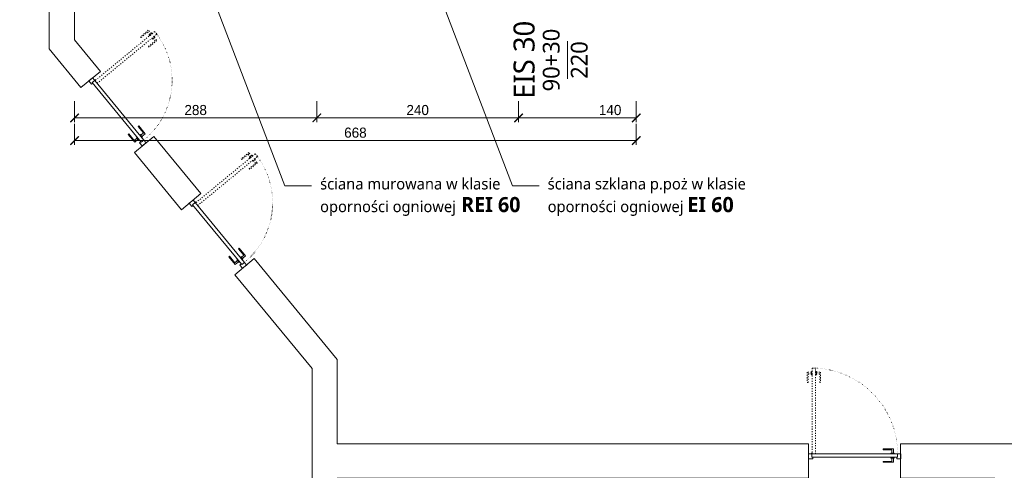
# Model space of a CAD drawing. Header units: millimetres. Extents: x 80301 to 146489, y -78581 to -28273.
# Tile 3 of 135: x 81704 to 82875, y -65483 to -64947. Entities that reach past the tile are written whole.
import ezdxf
from ezdxf import colors
from ezdxf.entities.mleader import LeaderData, LeaderLine
from ezdxf.math import Vec2, Vec3

# ---------------------------------------------------------------- set-up
doc = ezdxf.new("R2010")
doc.units = ezdxf.units.MM
doc.linetypes.add('ACAD_ISO03W100', pattern=[30, 12, -18])
doc.linetypes.add('ACAD_ISO07W100', pattern=[3, 0, -3])
doc.layers.get('0').update_dxf_attribs({"lineweight": 0})
doc.layers.add('A-przekrycieram.ART', color=7, linetype='Continuous', lineweight=0, true_color=0xffffff)
for name, color, linetype, lineweight in [('opis..KF', 250, 'Continuous', 15), ('stolarka_arch', 250, 'Continuous', 5), ('wymiar..KF', 12, 'Continuous', 5), ('ściany ist..KF', 61, 'Continuous', 5)]:
    doc.layers.add(name, color=color, linetype=linetype, lineweight=lineweight)
doc.styles.add('ARCH', font='segoeuil.ttf')
doc.styles.add('kamil', font='GOTHIC.TTF')
doc.dimstyles.new('100..KF', dxfattribs={"dimtxt": 12, "dimasz": 10, "dimexe": 5, "dimexo": 5, "dimgap": 3, "dimtad": 1, "dimdec": 1, "dimrnd": 0.5, "dimtxsty": 'kamil', "dimblk": 'ARCHTICK', "dimcen": 0, "dimclrd": 256, "dimclre": 256, "dimclrt": 256, "dimadec": 0, "dimazin": 0, "dimtfac": 1, "dimtdec": 1, "dimtofl": 0, "dimtmove": 0, "dimatfit": 3, "dimfxl": 10, "dimfxlon": 1, "dimlwd": 0, "dimlwe": 0, "dimarcsym": 0})

# ---------------------------------------------------------------- blocks, each defined once
blk = doc.blocks.new('*U648')
at = {"layer": 'stolarka_arch', "linetype": 'ACAD_ISO03W100', "lineweight": 0, "ltscale": 0.1}
for points in [[(3.5, 97), (-1.5, 97), (-1.5, 85), (-0.5, 85), (-0.5, 95), (3.5, 95)], [(3.5, 98), (3.5, 94), (4.5, 94), (4.5, 98)], [(4.5, 102), (4.5, 0), (8.5, 0), (8.5, 102)], [(9.5, 98), (9.5, 94), (8.5, 94), (8.5, 98)], [(9.5, 97), (14.5, 97), (14.5, 85), (13.5, 85), (13.5, 95), (9.5, 95)]]:
    blk.add_lwpolyline(points, close=True, dxfattribs=at)
at = {"layer": 'stolarka_arch'}
for points in [[(5, -4), (5, -6), (0, -6), (0, 0), (4, 0), (4, -4), (5, -4)], [(106, 0), (4, 0), (4, -4), (106, -4)], [(101, 1), (101, 6), (89, 6), (89, 5), (99, 5), (99, 1)], [(102, 1), (98, 1), (98, 0), (102, 0)], [(105, -4), (105, -6), (110, -6), (110, 0), (106, 0), (106, -4), (105, -4)], [(101, -5), (101, -10), (89, -10), (89, -9), (99, -9), (99, -5)], [(102, -5), (98, -5), (98, -4), (102, -4)]]:
    blk.add_lwpolyline(points, close=True, dxfattribs=at)
blk.add_circle((4, 0.5), 0.5, dxfattribs=at)
at = {"layer": 'stolarka_arch', "linetype": 'ACAD_ISO07W100', "lineweight": 0, "ltscale": 0.5}
blk.add_arc((4, 0), 102, 0, 89.6506, dxfattribs=at)
blk = doc.blocks.new('_Dot')
at = {"color": 0, "linetype": 'ByBlock', "lineweight": -2}
blk.add_line((-0.5, 0), (-1, 0), dxfattribs=at)
at = {"color": 0, "linetype": 'ByBlock', "const_width": 0.5}
blk.add_lwpolyline([(-0.25, 0, 1), (0.25, 0, 1)], format="xyb", close=True, dxfattribs=at)
blk = doc.blocks.new('*U1234')
at = {"layer": 'A-przekrycieram.ART'}
h = blk.add_hatch(color=256, dxfattribs=at)
h.dxf.hatch_style = 1
h.paths.add_polyline_path([(0, 4200), (8500, 4200), (8500, 0), (0, 0)])
h.paths.add_polyline_path([(200, 4100), (8400, 4100), (8400, 100), (200, 100)], flags=16)
blk = doc.blocks.new('_ArchTick')
at = {"color": 0, "linetype": 'ByBlock', "const_width": 0.15}
blk.add_lwpolyline([(-0.5, -0.5), (0.5, 0.5)], dxfattribs=at)
blk = doc.blocks.new('*D1461')
at = {"layer": 'Defpoints', "color": 0, "linetype": 'ByBlock', "transparency": 16777216}
for p in [(81769.6, -64999.4), (82057.7, -65005.2), (82057.7, -65063.8)]:
    blk.add_point(p, dxfattribs=at)
at = {"layer": 'wymiar..KF', "linetype": 'Continuous', "lineweight": 0, "transparency": 16777216}
for p, q in [((81769.6, -65043.8), (81769.6, -65068.8)), ((82057.7, -65043.8), (82057.7, -65068.8)), ((81769.6, -65063.8), (82057.7, -65063.8))]:
    blk.add_line(p, q, dxfattribs=at)
at = {"layer": 'wymiar..KF', "linetype": 'ByBlock', "lineweight": 0, "transparency": 16777216, "xscale": 10, "yscale": 10, "zscale": 10, "rotation": 180}
blk.add_blockref('_ArchTick', (81769.6, -65063.8), dxfattribs=at)
at = {"layer": 'wymiar..KF', "linetype": 'ByBlock', "lineweight": 0, "transparency": 16777216, "xscale": 10, "yscale": 10, "zscale": 10}
blk.add_blockref('_ArchTick', (82057.7, -65063.8), dxfattribs=at)
at = {"layer": 'wymiar..KF', "linetype": 'ByBlock', "transparency": 16777216, "insert": (81913.6, -65054.5), "char_height": 12, "attachment_point": 5, "style": 'kamil'}
blk.add_mtext('288', dxfattribs=at)
blk = doc.blocks.new('*D1462')
at = {"layer": 'Defpoints', "color": 0, "linetype": 'ByBlock', "transparency": 16777216}
for p in [(82297.6, -64996.3), (82057.7, -65005.2), (82297.6, -65063.8)]:
    blk.add_point(p, dxfattribs=at)
at = {"layer": 'wymiar..KF', "linetype": 'Continuous', "lineweight": 0, "transparency": 16777216}
for p, q in [((82057.7, -65043.8), (82057.7, -65068.8)), ((82297.6, -65043.8), (82297.6, -65068.8)), ((82057.7, -65063.8), (82297.6, -65063.8))]:
    blk.add_line(p, q, dxfattribs=at)
at = {"layer": 'wymiar..KF', "linetype": 'ByBlock', "lineweight": 0, "transparency": 16777216, "xscale": 10, "yscale": 10, "zscale": 10, "rotation": 180}
blk.add_blockref('_ArchTick', (82057.7, -65063.8), dxfattribs=at)
at = {"layer": 'wymiar..KF', "linetype": 'ByBlock', "lineweight": 0, "transparency": 16777216, "xscale": 10, "yscale": 10, "zscale": 10}
blk.add_blockref('_ArchTick', (82297.6, -65063.8), dxfattribs=at)
at = {"layer": 'wymiar..KF', "linetype": 'ByBlock', "transparency": 16777216, "insert": (82177.6, -65054.5), "char_height": 12, "attachment_point": 5, "style": 'kamil'}
blk.add_mtext('240', dxfattribs=at)
blk = doc.blocks.new('*D1463')
at = {"layer": 'Defpoints', "color": 0, "linetype": 'ByBlock', "transparency": 16777216}
for p in [(82297.6, -64996.3), (82437.6, -65005.2), (82437.6, -65063.8)]:
    blk.add_point(p, dxfattribs=at)
at = {"layer": 'wymiar..KF', "linetype": 'Continuous', "lineweight": 0, "transparency": 16777216}
for p, q in [((82297.6, -65043.8), (82297.6, -65068.8)), ((82437.6, -65043.8), (82437.6, -65068.8)), ((82297.6, -65063.8), (82437.6, -65063.8))]:
    blk.add_line(p, q, dxfattribs=at)
at = {"layer": 'wymiar..KF', "linetype": 'ByBlock', "lineweight": 0, "transparency": 16777216, "xscale": 10, "yscale": 10, "zscale": 10, "rotation": 180}
blk.add_blockref('_ArchTick', (82297.6, -65063.8), dxfattribs=at)
at = {"layer": 'wymiar..KF', "linetype": 'ByBlock', "lineweight": 0, "transparency": 16777216, "xscale": 10, "yscale": 10, "zscale": 10}
blk.add_blockref('_ArchTick', (82437.6, -65063.8), dxfattribs=at)
at = {"layer": 'wymiar..KF', "linetype": 'ByBlock', "transparency": 16777216, "insert": (82406.5, -65054.5), "char_height": 12, "attachment_point": 5, "style": 'kamil'}
blk.add_mtext('140', dxfattribs=at)
blk = doc.blocks.new('*D1464')
at = {"layer": 'Defpoints', "color": 0, "linetype": 'ByBlock', "transparency": 16777216}
for p in [(81769.6, -65047.8), (82437.6, -65047.8), (82437.6, -65090.7)]:
    blk.add_point(p, dxfattribs=at)
at = {"layer": 'wymiar..KF', "linetype": 'Continuous', "lineweight": 0, "transparency": 16777216}
for p, q in [((81769.6, -65070.7), (81769.6, -65095.7)), ((82437.6, -65070.7), (82437.6, -65095.7)), ((81769.6, -65090.7), (82437.6, -65090.7))]:
    blk.add_line(p, q, dxfattribs=at)
at = {"layer": 'wymiar..KF', "linetype": 'ByBlock', "lineweight": 0, "transparency": 16777216, "xscale": 10, "yscale": 10, "zscale": 10, "rotation": 180}
blk.add_blockref('_ArchTick', (81769.6, -65090.7), dxfattribs=at)
at = {"layer": 'wymiar..KF', "linetype": 'ByBlock', "lineweight": 0, "transparency": 16777216, "xscale": 10, "yscale": 10, "zscale": 10}
blk.add_blockref('_ArchTick', (82437.6, -65090.7), dxfattribs=at)
at = {"layer": 'wymiar..KF', "linetype": 'ByBlock', "transparency": 16777216, "insert": (82103.6, -65081.4), "char_height": 12, "attachment_point": 5, "style": 'kamil'}
blk.add_mtext('668', dxfattribs=at)
blk = doc.blocks.new('*U612')
at = {"layer": 'stolarka_arch', "linetype": 'ACAD_ISO03W100', "lineweight": 0, "ltscale": 0.1}
for points in [[(3.5, 87), (-1.5, 87), (-1.5, 75), (-0.5, 75), (-0.5, 85), (3.5, 85)], [(3.5, 88), (3.5, 84), (4.5, 84), (4.5, 88)], [(4.5, 92), (4.5, 0), (8.5, 0), (8.5, 92)], [(9.5, 88), (9.5, 84), (8.5, 84), (8.5, 88)], [(9.5, 87), (14.5, 87), (14.5, 75), (13.5, 75), (13.5, 85), (9.5, 85)]]:
    blk.add_lwpolyline(points, close=True, dxfattribs=at)
at = {"layer": 'stolarka_arch'}
for points in [[(5, -4), (5, -6), (0, -6), (0, 0), (4, 0), (4, -4), (5, -4)], [(96, 0), (4, 0), (4, -4), (96, -4)], [(91, 1), (91, 6), (79, 6), (79, 5), (89, 5), (89, 1)], [(92, 1), (88, 1), (88, 0), (92, 0)], [(95, -4), (95, -6), (100, -6), (100, 0), (96, 0), (96, -4), (95, -4)], [(91, -5), (91, -10), (79, -10), (79, -9), (89, -9), (89, -5)], [(92, -5), (88, -5), (88, -4), (92, -4)]]:
    blk.add_lwpolyline(points, close=True, dxfattribs=at)
blk.add_circle((4, 0.5), 0.5, dxfattribs=at)
at = {"layer": 'stolarka_arch', "linetype": 'ACAD_ISO07W100', "lineweight": 0, "ltscale": 0.5}
blk.add_arc((4, 0), 92, 0, 89.6506, dxfattribs=at)

msp = doc.modelspace()

# ---------------------------------------------------------------- linework, layer by layer
at = {"layer": 'ściany ist..KF', "linetype": 'ByBlock'}
for p, q in [((81777.15, -65027.54), (81800.32, -65008.48)), ((81840.68, -65104.77), (81863.84, -65085.71)), ((81896.67, -65172.84), (81919.84, -65153.79)), ((81960.19, -65250.08), (81983.36, -65231.02))]:
    msp.add_line(p, q, dxfattribs=at)
for points in [[(81777.15, -65027.54), (81739.57, -64981.84), (81739.57, -64339.99), (81739.57, -64339.99), (81739.57, -64309.99), (82225.73, -64309.99), (82225.73, -64241.91), (82271.73, -64241.91), (82271.73, -64293.99), (82271.73, -64293.99), (82271.73, -64339.99), (81769.57, -64339.99), (81769.57, -64971.09), (81800.32, -65008.48)], [(81777.15, -65027.54), (81739.57, -64981.84), (81739.57, -64339.99)], [(81800.32, -65008.48), (81769.57, -64971.09), (81769.57, -64339.99)], [(81919.84, -65153.79), (81863.84, -65085.71)], [(81863.84, -65085.71), (81919.84, -65153.79)], [(81896.67, -65172.84), (81840.68, -65104.77)], [(81896.67, -65172.84), (81840.68, -65104.77)], [(82082.04, -65450.99), (82082.04, -65350.99), (81983.36, -65231.02)], [(81983.36, -65231.02), (82082.04, -65350.99), (82082.04, -65450.99), (82642.37, -65450.99), (82642.37, -65492), (82082.04, -65492), (82082.04, -66073.02), (82100.64, -66073.02), (82100.64, -66119.38), (82022.04, -66119.38)], [(82022.04, -66119.05), (82022.04, -66073.02), (82052.04, -66073.02), (82052.04, -65361.75), (81960.19, -65250.08)], [(82052.04, -65450.99), (82052.04, -65361.75), (81960.19, -65250.08)], [(84072.65, -66246), (84142.65, -66246), (84142.65, -66200), (84118.65, -66200), (84118.65, -65883.53), (84132.15, -65883.53), (84132.15, -65843.53), (84118.65, -65843.53), (84118.65, -65663.47), (83924.65, -65450.99), (82751.64, -65450.99), (82751.64, -65492), (82864.07, -65492), (82864.07, -65501), (83007.07, -65501), (83007.07, -65492), (83921.46, -65492), (84088.64, -65675.11), (84088.64, -66072.95), (84000.41, -66072.95), (84000.41, -66118.95), (84072.65, -66118.95), (84072.65, -66246)]]:
    msp.add_lwpolyline(points, dxfattribs=at)

# ---------------------------------------------------------------- block references
msp.add_blockref('*U1234', (80663.85, -66535.84))
at = {"layer": 'stolarka_arch', "rotation": 309.4372637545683}
for p in [(81791.05, -65016.1), (81910.57, -65161.41)]:
    msp.add_blockref('*U612', p, dxfattribs=at)
at = {"layer": 'stolarka_arch'}
msp.add_blockref('*U648', (82642.37, -65463.06), dxfattribs=at)

# ---------------------------------------------------------------- texts
at = {"insert": (82316.97, -65049.57), "char_height": 25, "width": 216.4197, "attachment_point": 7, "rotation": 90, "style": 'ARCH'}
msp.add_mtext('\\A1; EIS 30', dxfattribs=at)
at = {"layer": 'stolarka_arch', "insert": (82353.2, -64995.06), "char_height": 20, "width": 398.9172, "attachment_point": 5, "rotation": 90, "style": 'ARCH'}
msp.add_mtext('\\A1;90+30\\P{\\O220}', dxfattribs=at)

# ---------------------------------------------------------------- dimensions: what is measured, and where the dimension line sits
at = {"layer": 'wymiar..KF', "linetype": 'ByBlock'}
for base, p1, p2, override, picture, middle in [((82297.57, -65063.8), (82057.71, -65005.18), (82297.57, -64996.27), {"dimtmove": 1, "dimfxl": 20}, '*D1462', (82177.64, -65054.5)), ((82057.71, -65063.8), (81769.57, -64999.41), (82057.71, -65005.18), {"dimfxl": 20}, '*D1461', (81913.64, -65054.5)), ((82437.57, -65090.74), (81769.57, -65047.76), (82437.57, -65047.76), {"dimfxl": 20}, '*D1464', (82103.57, -65081.44))]:
    dim = msp.add_linear_dim(base=base, p1=p1, p2=p2, dimstyle='100..KF', override=override, dxfattribs=at)
    dim.commit()
    dim.dimension.update_dxf_attribs({"geometry": picture, "text_midpoint": middle})
dim = msp.add_linear_dim(base=(82437.57, -65063.8), p1=(82297.57, -64996.27), p2=(82437.57, -65005.18), dimstyle='100..KF', override={"dimtmove": 1, "dimfxl": 20}, dxfattribs=at)
dim.commit()
dim.dimension.update_dxf_attribs({"geometry": '*D1463', "text_midpoint": (82406.55, -65063.8), "dimtype": 160})

# ---------------------------------------------------------------- leaders
at = {"layer": 'opis..KF', "lineweight": 9}
ml = msp.add_multileader_mtext('Standard', dxfattribs=at)
ml.set_content('ściana murowana w klasie \\Poporności ogniowej{\\fSegoe UI Light|b1|i0|c238|p34;\\H1.34164x; REI 60 }', color=256, style='ARCH')
ml.set_leader_properties(color=256, linetype='ByLayer', lineweight=-1)
ml.set_arrow_properties(name='DOT')
ml.build(insert=Vec2(0, 0))
ml.multileader.update_dxf_attribs({"dogleg_length": 31.74, "arrow_head_size": 8.39})
ctx = ml.context
ctx.base_point, ctx.char_height, ctx.arrow_head_size, ctx.landing_gap_size, ctx.plane_origin = Vec3(82051.51, -65144.37), 13.4164, 8.39, 10.06, Vec3(83372.38, -65235.46)
notes = []
notes.append((ctx, [(0, (1, 1, 0), (82019.77, -65144.37), (1, 0), 31.74, [(0, [(81937.32, -64929.5)], 0, [])])]))
ctx.mtext.insert, ctx.mtext.flow_direction = Vec3(82061.57, -65135.41), 5
ml = msp.add_multileader_mtext('Standard', dxfattribs=at)
ml.set_content('ściana szklana p.poż w klasie \\Poporności ogniowej {\\fSegoe UI Light|b1|i0|c238|p34;\\H1.34164x;EI 60 }', color=256, style='ARCH')
ml.set_leader_properties(color=256, linetype='ByLayer', lineweight=-1)
ml.set_arrow_properties(name='DOT')
ml.build(insert=Vec2(0, 0))
ml.multileader.update_dxf_attribs({"dogleg_length": 31.74, "arrow_head_size": 8.39})
ctx = ml.context
ctx.base_point, ctx.char_height, ctx.arrow_head_size, ctx.landing_gap_size, ctx.plane_origin = Vec3(82322.15, -65144.37), 13.4164, 8.39, 10.06, Vec3(83643.02, -65235.46)
notes.append((ctx, [(0, (1, 1, 0), (82290.41, -65144.37), (1, 0), 31.74, [(0, [(82207.96, -64929.5)], 0, [])])]))
ctx.mtext.insert, ctx.mtext.flow_direction = Vec3(82332.21, -65135.41), 5
for ctx, leaders in notes:
    for number, flags, end, landing, length, lines in leaders:
        leader = LeaderData()
        leader.index, (leader.has_last_leader_line, leader.has_dogleg_vector, leader.attachment_direction) = number, flags
        leader.last_leader_point, leader.dogleg_vector, leader.dogleg_length = Vec3(end), Vec3(landing), length
        for number, points, colour, breaks in lines:
            line = LeaderLine()
            line.index, line.vertices, line.color, line.breaks = number, Vec3.list(points), colors.encode_raw_color(colour), breaks
            leader.lines.append(line)
        ctx.leaders.append(leader)

doc.saveas('drawing.dxf')
